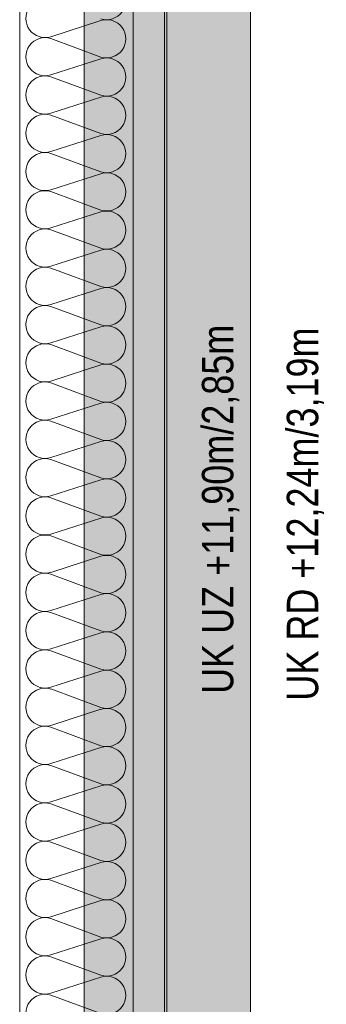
# Model space of a CAD drawing. Extents: x -620 to 300, y 62 to 1112.
# Tile 93 of 95: x -133 to -118, y 922 to 969. Entities that reach past the tile are written whole.
import ezdxf
from ezdxf.lldxf.tags import DXFTag

# ---------------------------------------------------------------- set-up
doc = ezdxf.new("R2010")
doc.units = 0
doc.layers.get('0').update_dxf_attribs({"lineweight": 13})
for name, color, linetype, lineweight, true_color in [('00_Beschriftung UZ', 3, 'Continuous', 13, 0x00ff00), ('30 -33 Aussenwände- 7 Fassade_ Elemente', 7, 'Continuous', 9, 0x00aacc), ('30 -35 Decken- 1 Konstruktion-Träger- Stahlbeton', 7, 'grob-A06G9S5M8I', 13, 0x33aa00), ('iwb_Schraffur_Unterzug', 7, 'Continuous', 5, 0xffffcc)]:
    doc.layers.add(name, color=color, linetype=linetype, lineweight=lineweight, true_color=true_color)
doc.layers.add('70 -71 Achsen- 1 Gebäudeachsen', color=7, linetype='STRICHPUNKT2-A06G9S5N8I', lineweight=18)
doc.styles.get("Standard").update_dxf_attribs({"font": 'ARIALN.TTF'})
tags = doc.linetypes.add('grob-A06G9S5M8I', pattern=[14, 3, -8, 3]).pattern_tags.tags
tags[8:9] = [DXFTag(74, 4), DXFTag(75, 0), DXFTag(340, '0'), DXFTag(46, 0.0), DXFTag(50, 0.0), DXFTag(44, 0.0), DXFTag(45, 0.0)]
tags[6:7] = [DXFTag(74, 4), DXFTag(75, 0), DXFTag(340, '0'), DXFTag(46, 0.0), DXFTag(50, 0.0), DXFTag(44, 0.0), DXFTag(45, 0.0)]
tags[4:5] = [DXFTag(74, 4), DXFTag(75, 0), DXFTag(340, '0'), DXFTag(46, 0.0), DXFTag(50, 0.0), DXFTag(44, 0.0), DXFTag(45, 0.0)]
tags = doc.linetypes.add('STRICHPUNKT2-A06G9S5N8I', pattern=[12.7, 6.35, -3.175, 0, -3.175]).pattern_tags.tags
tags[10:11] = [DXFTag(74, 4), DXFTag(75, 0), DXFTag(340, '0'), DXFTag(46, 0.0), DXFTag(50, 0.0), DXFTag(44, 0.0), DXFTag(45, 0.0)]
tags[8:9] = [DXFTag(74, 4), DXFTag(75, 0), DXFTag(340, '0'), DXFTag(46, 0.0), DXFTag(50, 0.0), DXFTag(44, 0.0), DXFTag(45, 0.0)]
tags[6:7] = [DXFTag(74, 4), DXFTag(75, 0), DXFTag(340, '0'), DXFTag(46, 0.0), DXFTag(50, 0.0), DXFTag(44, 0.0), DXFTag(45, 0.0)]
tags[4:5] = [DXFTag(74, 4), DXFTag(75, 0), DXFTag(340, '0'), DXFTag(46, 0.0), DXFTag(50, 0.0), DXFTag(44, 0.0), DXFTag(45, 0.0)]

# ---------------------------------------------------------------- blocks, each defined once
blk = doc.blocks.new('Referenz-A06G9S5P8I')
at = {"layer": '00_Beschriftung UZ', "color": 0, "lineweight": -2}
blk.add_solid([(-124.22, 933.242), (-121.549, 934.574), (-124.218, 935.913)], dxfattribs=at)
at = {"layer": '30 -33 Aussenwände- 7 Fassade_ Elemente', "color": 0, "linetype": 'Continuous', "lineweight": -2, "ltscale": 0.13}
for p, q in [((-132.649, 834.474), (-132.649, 999.474)), ((-127.189, 994.974), (-127.189, 838.974)), ((-125.689, 838.974), (-125.689, 994.974)), ((-132.649, 994.474), (-132.649, 839.474)), ((-131.149, 968.348), (-128.749, 969.119)), ((-128.749, 967.37), (-131.149, 968.258)), ((-131.149, 966.509), (-128.749, 967.28)), ((-128.749, 965.532), (-131.149, 966.419)), ((-131.149, 964.671), (-128.749, 965.442)), ((-128.749, 963.693), (-131.149, 964.581)), ((-131.149, 962.832), (-128.749, 963.603)), ((-128.749, 961.855), (-131.149, 962.742)), ((-131.149, 960.994), (-128.749, 961.765)), ((-128.749, 960.016), (-131.149, 960.904)), ((-131.149, 959.155), (-128.749, 959.926)), ((-128.749, 958.178), (-131.149, 959.065)), ((-131.149, 957.317), (-128.749, 958.088)), ((-128.749, 956.339), (-131.149, 957.227)), ((-131.149, 955.478), (-128.749, 956.249)), ((-128.749, 954.501), (-131.149, 955.388)), ((-131.149, 953.639), (-128.749, 954.411)), ((-128.749, 952.662), (-131.149, 953.549)), ((-131.149, 951.801), (-128.749, 952.572)), ((-128.749, 950.824), (-131.149, 951.711)), ((-131.149, 949.962), (-128.749, 950.734)), ((-128.749, 948.985), (-131.149, 949.872)), ((-131.149, 948.124), (-128.749, 948.895)), ((-128.749, 947.147), (-131.149, 948.034)), ((-131.149, 946.285), (-128.749, 947.057)), ((-128.749, 945.308), (-131.149, 946.195)), ((-131.149, 944.447), (-128.749, 945.218)), ((-128.749, 943.47), (-131.149, 944.357)), ((-131.149, 942.608), (-128.749, 943.38)), ((-128.749, 941.631), (-131.149, 942.518)), ((-131.149, 940.77), (-128.749, 941.541)), ((-128.749, 939.793), (-131.149, 940.68)), ((-131.149, 938.931), (-128.749, 939.703)), ((-128.749, 937.954), (-131.149, 938.841)), ((-131.149, 937.093), (-128.749, 937.864)), ((-128.749, 936.116), (-131.149, 937.003)), ((-131.149, 935.254), (-128.749, 936.026)), ((-128.749, 934.277), (-131.149, 935.164)), ((-131.149, 933.416), (-128.749, 934.187)), ((-128.749, 932.438), (-131.149, 933.326)), ((-131.149, 931.577), (-128.749, 932.348)), ((-128.749, 930.6), (-131.149, 931.487)), ((-131.149, 929.739), (-128.749, 930.51)), ((-128.749, 928.761), (-131.149, 929.649)), ((-131.149, 927.9), (-128.749, 928.671)), ((-128.749, 926.923), (-131.149, 927.81)), ((-131.149, 926.062), (-128.749, 926.833)), ((-128.749, 925.084), (-131.149, 925.972)), ((-131.149, 924.223), (-128.749, 924.994)), ((-128.749, 923.246), (-131.149, 924.133)), ((-131.149, 922.385), (-128.749, 923.156)), ((-128.749, 921.407), (-131.149, 922.295))]:
    blk.add_line(p, q, dxfattribs=at)
for centre, major_axis, end_param in [((-128.467, 970.083), (-0.282, -0.874), 3.765224), ((-131.431, 969.222), (0.282, 0.874), 3.764652), ((-128.467, 968.245), (-0.282, -0.874), 3.765224), ((-131.431, 967.383), (0.282, 0.874), 3.764652), ((-128.467, 966.406), (-0.282, -0.874), 3.765224), ((-131.431, 965.545), (0.282, 0.874), 3.764652), ((-128.467, 964.568), (-0.282, -0.874), 3.765224), ((-131.431, 963.706), (0.282, 0.874), 3.764652), ((-128.467, 962.729), (-0.282, -0.874), 3.765224), ((-131.431, 961.868), (0.282, 0.874), 3.764652), ((-128.467, 960.891), (-0.282, -0.874), 3.765224), ((-131.431, 960.029), (0.282, 0.874), 3.764652), ((-128.467, 959.052), (-0.282, -0.874), 3.765224), ((-131.431, 958.191), (0.282, 0.874), 3.764652), ((-128.467, 957.214), (-0.282, -0.874), 3.765224), ((-131.431, 956.352), (0.282, 0.874), 3.764652), ((-128.467, 955.375), (-0.282, -0.874), 3.765224), ((-131.431, 954.514), (0.282, 0.874), 3.764652), ((-128.467, 953.537), (-0.282, -0.874), 3.765224), ((-131.431, 952.675), (0.282, 0.874), 3.764652), ((-128.467, 951.698), (-0.282, -0.874), 3.765224), ((-131.431, 950.837), (0.282, 0.874), 3.764652), ((-128.467, 949.859), (-0.282, -0.874), 3.765224), ((-131.431, 948.998), (0.282, 0.874), 3.764652), ((-128.467, 948.021), (-0.282, -0.874), 3.765224), ((-131.431, 947.16), (0.282, 0.874), 3.764652), ((-128.467, 946.182), (-0.282, -0.874), 3.765224), ((-131.431, 945.321), (0.282, 0.874), 3.764652), ((-128.467, 944.344), (-0.282, -0.874), 3.765224), ((-131.431, 943.483), (0.282, 0.874), 3.764652), ((-128.467, 942.505), (-0.282, -0.874), 3.765224), ((-131.431, 941.644), (0.282, 0.874), 3.764652), ((-128.467, 940.667), (-0.282, -0.874), 3.765224), ((-131.431, 939.806), (0.282, 0.874), 3.764652), ((-128.467, 938.828), (-0.282, -0.874), 3.765224), ((-131.431, 937.967), (0.282, 0.874), 3.764652), ((-128.467, 936.99), (-0.282, -0.874), 3.765224), ((-131.431, 936.128), (0.282, 0.874), 3.764652), ((-128.467, 935.151), (-0.282, -0.874), 3.765224), ((-131.431, 934.29), (0.282, 0.874), 3.764652), ((-128.467, 933.313), (-0.282, -0.874), 3.765224), ((-131.431, 932.451), (0.282, 0.874), 3.764652), ((-128.467, 931.474), (-0.282, -0.874), 3.765224), ((-131.431, 930.613), (0.282, 0.874), 3.764652), ((-128.467, 929.636), (-0.282, -0.874), 3.765224), ((-131.431, 928.774), (0.282, 0.874), 3.764652), ((-128.467, 927.797), (-0.282, -0.874), 3.765224), ((-131.431, 926.936), (0.282, 0.874), 3.764652), ((-128.467, 925.959), (-0.282, -0.874), 3.765224), ((-131.431, 925.097), (0.282, 0.874), 3.764652), ((-128.467, 924.12), (-0.282, -0.874), 3.765224), ((-131.431, 923.259), (0.282, 0.874), 3.764652), ((-128.467, 922.282), (-0.282, -0.874), 3.765224), ((-131.431, 921.42), (0.282, 0.874), 3.764652)]:
    blk.add_ellipse(centre, major_axis=major_axis, ratio=1, start_param=0, end_param=end_param, dxfattribs=at)
at = {"layer": '30 -35 Decken- 1 Konstruktion-Träger- Stahlbeton', "color": 0, "lineweight": -2}
for p, q in [((-129.549, 995.474), (-129.549, 778.474)), ((-121.549, 995.474), (-121.549, 778.474))]:
    blk.add_line(p, q, dxfattribs=at)
at = {"layer": '70 -71 Achsen- 1 Gebäudeachsen', "color": 0, "linetype": 'STRICHPUNKT2-A06G9S5N8I', "lineweight": -2, "ltscale": 0.13}
blk.add_line((-125.579, 1084.393), (-125.579, 84.953), dxfattribs=at)
at = {"layer": '00_Beschriftung UZ', "color": 0, "linetype": 'ByBlock', "lineweight": -2, "ltscale": 0.13, "char_height": 1.51033, "attachment_point": 1, "rotation": 90}
for s, insert in [('{\\fArial Narrow;UK UZ +11,90m/2,85m}', (-123.883, 936.768)), ('{\\fArial Narrow;UK RD +12,24m/3,19m}', (-119.802, 936.443))]:
    blk.add_mtext(s, dxfattribs=dict(at, insert=insert))
blk = doc.blocks.new('Referenz-A06G9S5R8I')
at = {"layer": 'iwb_Schraffur_Unterzug', "linetype": 'Continuous', "ltscale": 0.13}
blk.add_solid([(-129.579, 778.383), (-129.579, 995.453), (-121.579, 778.383), (-121.579, 995.453)], dxfattribs=at)

msp = doc.modelspace()

# ---------------------------------------------------------------- block references
at = {"color": 8, "lineweight": 13, "ltscale": 0.13, "true_color": 0x808080}
msp.add_blockref('Referenz-A06G9S5P8I', (0, 0), dxfattribs=at)
at = {"color": 8, "lineweight": 25, "ltscale": 0.25, "true_color": 0x808080}
msp.add_blockref('Referenz-A06G9S5R8I', (0, 0), dxfattribs=at)

doc.saveas('drawing.dxf')
